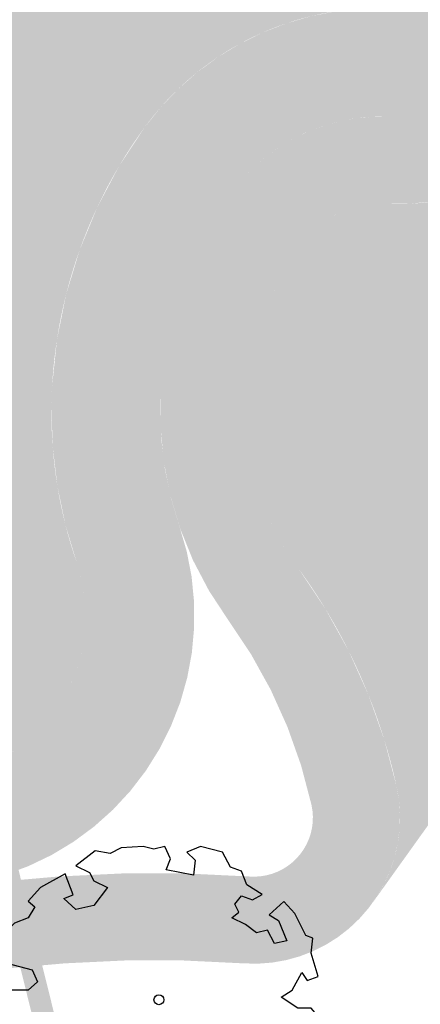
# Model space of a CAD drawing. Header units: metres. Extents: x -3 to 311477, y 0 to 754107.
# Tile 13 of 82: x 155070 to 155089, y 376194 to 376239. Entities that reach past the tile are written whole.
import ezdxf

# ---------------------------------------------------------------- set-up
doc = ezdxf.new("R2010")
doc.units = ezdxf.units.M
doc.linetypes.add('ACAD_ISO05W100', pattern=[33, 24, -3, 0, -3, 0, -3])
doc.linetypes.add('DASHED2', pattern=[0.375, 0.25, -0.125])
for name, color, linetype, lineweight, true_color in [('Meest waarschijnlijk tracé', 150, 'Continuous', 18, 0x007fff), ('V-WE-AM-AS_WATERGANG_SLOOT-G', 1, 'DASHED2', 18, 0xff0000), ('Wandelpad', 30, 'ACAD_ISO05W100', 13, 0xff7f00)]:
    doc.layers.add(name, color=color, linetype=linetype, lineweight=lineweight, true_color=true_color)
for name, color, linetype, true_color in [('N-KLEUR_talud', 7, 'Continuous', 0xa57500), ('N-KLEUR_water', 150, 'Continuous', 0x007fff), ('N-XX-GR-BEEK-BEGELEIDEND-BOS-G', 7, 'Continuous', 0x45a93d), ('N-XX-GR-KRAP-BEEK-BEGELEIDEND-BOS-G', 7, 'Continuous', 0x296524), ('Onderhoudspad hatch', 7, 'Continuous', 0x964b00)]:
    doc.layers.add(name, color=color, linetype=linetype, true_color=true_color)
doc.layers.add('N-WE-GW-TALUD-GD', color=90, linetype='Continuous', lineweight=50)

# ---------------------------------------------------------------- blocks, each defined once
blk = doc.blocks.new('SGR-BOOM_06')
at = {"linetype": 'Continuous', "flags": 128}
blk.add_lwpolyline([(2.697926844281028, 3.519936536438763), (2.530031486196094, 3.938911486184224), (2.197017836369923, 4.064448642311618), (1.94450365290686, 4.524361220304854), (1.273022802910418, 4.692183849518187), (0.8554126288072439, 4.524288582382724), (1.107912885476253, 4.273186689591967), (1.064270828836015, 3.811889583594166), (0.2276521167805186, 3.979701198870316), (0.3518243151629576, 4.315444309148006), (0.1839317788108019, 4.692111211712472), (-0.1504327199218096, 4.608837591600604), (-0.4861730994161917, 4.692066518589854), (-1.154910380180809, 4.649713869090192), (-1.490634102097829, 4.483188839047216), (-1.95193375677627, 4.56504461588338), (-2.538756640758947, 4.105076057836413), (-2.119756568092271, 3.896293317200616), (-1.994180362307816, 3.643818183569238), (-1.575180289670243, 3.435035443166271), (-1.994130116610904, 2.890461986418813), (-2.538667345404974, 2.766231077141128), (-2.915367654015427, 3.099211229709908), (-2.619546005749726, 3.216664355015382), (-2.873110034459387, 3.855299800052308), (-3.627802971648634, 3.434898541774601), (-4.004453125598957, 3.015887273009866), (-3.794266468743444, 2.84803387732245), (-4.004419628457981, 2.513649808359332), (-4.424759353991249, 2.345754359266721), (-4.716801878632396, 2.05367287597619), (-5.01017267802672, 1.214316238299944), (-3.88011881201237, 0.9209648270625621), (-3.712226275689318, 0.5442979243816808), (-4.004271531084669, 0.2931597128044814), (-4.506508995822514, 0.2931262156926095), (-4.602327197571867, 0.5555981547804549), (-5.093368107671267, 0.3763383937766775), (-4.757596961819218, -0.1681847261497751), (-4.925450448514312, -0.3770066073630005), (-4.716628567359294, -0.544860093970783), (-4.88446521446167, -1.006165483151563), (-4.532341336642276, -1.182198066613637), (-4.716561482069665, -1.550699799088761), (-4.424496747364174, -1.591623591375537), (-4.292786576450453, -1.70719043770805), (-4.61907625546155, -2.106831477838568), (-3.920821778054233, -2.682045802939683), (-3.668355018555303, -2.430910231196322), (-3.459575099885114, -1.969602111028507), (-3.627456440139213, -1.760802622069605), (-3.418684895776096, -1.173935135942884), (-3.123882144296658, -1.341782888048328), (-2.788119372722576, -1.760746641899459), (-2.496040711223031, -2.010481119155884), (-2.788049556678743, -2.807529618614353), (-3.418567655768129, -2.931766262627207), (-3.668290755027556, -3.394441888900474), (-3.332530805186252, -3.771097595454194), (-2.831649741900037, -3.896623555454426), (-2.768861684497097, -4.022178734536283), (-2.70607362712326, -4.147733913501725), (-2.328058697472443, -3.728722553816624), (-1.825821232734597, -3.728689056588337), (-1.574691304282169, -3.89653972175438), (-1.698860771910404, -4.27322610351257), (-1.6988383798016, -4.608960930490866), (-1.154284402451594, -4.735848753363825), (-0.6097418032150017, -4.692139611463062), (-0.4855303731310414, -4.944614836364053), (-0.2330665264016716, -4.64980644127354), (0.1012924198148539, -4.483281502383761), (-0.05880460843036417, -4.006538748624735), (0.2691206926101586, -3.89641674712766), (0.7727313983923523, -4.023307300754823), (0.8560217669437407, -4.608790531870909), (1.149445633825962, -4.565098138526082), (1.441519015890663, -4.735675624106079), (2.070647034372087, -4.232031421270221), (2.365446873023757, -4.356206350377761), (2.321760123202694, -4.14739857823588), (2.657483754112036, -3.979508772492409), (2.406348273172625, -3.728406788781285), (2.112915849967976, -3.643810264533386), (2.574182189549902, -3.226158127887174), (2.615108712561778, -2.975036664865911), (3.159645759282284, -2.848076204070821), (3.537702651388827, -3.058226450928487), (3.787439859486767, -2.807091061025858), (3.770391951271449, -2.632754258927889), (4.123163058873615, -2.632730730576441), (4.123146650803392, -2.386717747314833), (4.458873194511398, -2.262500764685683), (4.458859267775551, -2.05369007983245), (4.082181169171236, -2.05371520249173), (4.543444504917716, -1.591025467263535), (4.250006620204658, -1.424542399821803), (4.626693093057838, -1.550076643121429), (4.752232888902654, -1.256641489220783), (4.54339981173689, -0.9209205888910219), (4.835431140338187, -0.4609716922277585), (4.667549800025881, -0.2521722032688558), (4.249928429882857, -0.2522000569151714), (3.746303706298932, 0.08486595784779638), (4.082024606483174, 0.2936990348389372), (4.375415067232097, 0.8382641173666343), (4.543299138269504, 0.5885213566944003), (4.876296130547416, 0.7127381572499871), (4.667437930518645, 1.425137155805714), (4.711079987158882, 1.886434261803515), (4.499534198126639, 1.969671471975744), (4.163754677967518, 2.639753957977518), (3.828442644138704, 3.012677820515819), (3.373874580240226, 2.603955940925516), (3.662895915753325, 2.430909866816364), (3.914056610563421, 1.801765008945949), (3.537384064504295, 1.718488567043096), (3.327180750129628, 2.136095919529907), (2.991451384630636, 2.054186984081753), (2.657064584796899, 2.305283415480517), (2.238064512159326, 2.514066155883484), (2.446864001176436, 2.681947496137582), (2.321287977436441, 2.931693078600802), (2.530081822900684, 3.184190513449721), (2.865825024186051, 3.05865353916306), (3.159240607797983, 3.226540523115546)], close=True, dxfattribs=at)
blk.add_circle((0, 0), 0.15)

msp = doc.modelspace()

# ---------------------------------------------------------------- hatches: boundary and pattern name
at = {"layer": 'N-KLEUR_talud'}
h = msp.add_hatch(color=256, dxfattribs=at)
h.dxf.hatch_style = 1
edge = h.paths.add_edge_path()
edge.add_line((155678.8771100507, 377006.8022137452), (155680.0307593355, 377006.9643198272))
edge.add_arc((155680.1699082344, 377005.9740483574), 0.9999999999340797, 14.194605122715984, 97.99859969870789, ccw=False)
edge.add_line((155681.1393766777, 377006.2192644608), (155690.554282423, 376956.8090728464))
edge.add_line((155690.554282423, 376956.8090728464), (155696.311350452, 376886.1581083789))
edge.add_arc((155742.159387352, 376889.89408381), 46.00000000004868, 184.6585141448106, 256.605943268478)
edge.add_line((155731.5036255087, 376845.1452878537), (155739.7710216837, 376843.1766224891))
edge.add_arc((155738.1494927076, 376836.3670231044), 6.999999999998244, -19.176685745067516, 76.60594326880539, ccw=False)
edge.add_line((155744.761063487, 376834.0676467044), (155696.642994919, 376695.7101267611))
edge.add_arc((155692.65442192, 376696.7931907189), 4.133006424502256, 313.34904811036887, 344.80812501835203, ccw=False)
edge.add_line((155695.4914874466, 376693.7877288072), (155661.9274777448, 376660.807904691))
edge.add_arc((155451.1918649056, 376878.1575387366), 302.738107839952, 302.42176025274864, 314.1148366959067, ccw=False)
edge.add_arc((155623.3907087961, 376606.4980496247), 18.90251191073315, 121.53574325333, 135.922123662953)
edge.add_line((155609.8112395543, 376619.6473070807), (155601.3636035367, 376611.6669546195))
edge.add_arc((155618.3262962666, 376596.7791274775), 22.5694559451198, 138.7272013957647, 161.9893209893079)
edge.add_arc((155413.485087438, 376661.9305525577), 192.383681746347, 312.7432122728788, 342.39936066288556, ccw=False)
edge.add_line((155544.0585369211, 376520.643414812), (155492.3294542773, 376467.9552593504))
edge.add_arc((155096.6999878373, 376880.1992206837), 571.3735716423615, 308.5135574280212, 313.8218373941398, ccw=False)
edge.add_arc((155373.5493513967, 376530.5538468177), 125.4005444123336, 273.6379186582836, 309.0163028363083, ccw=False)
edge.add_arc((155370.2357413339, 376605.9787292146), 200.8891375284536, 242.1821668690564, 273.21613018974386, ccw=False)
edge.add_arc((155268.2279784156, 376414.7349594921), 15.88666606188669, 58.67035883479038, 129.0237074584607)
edge.add_line((155258.2250678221, 376427.0770799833), (155199.0966051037, 376387.1480177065))
edge.add_arc((155242.6912690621, 376334.3626160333), 68.4601588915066, 129.5527846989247, 162.229872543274)
edge.add_line((155177.4974371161, 376355.2565776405), (155153.4365502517, 376273.8441122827))
edge.add_arc((154965.6864591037, 376329.997300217), 195.967541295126, 301.7526252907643, 343.34887825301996, ccw=False)
edge.add_line((155068.8149433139, 376163.3605906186), (155066.5597224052, 376159.446050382))
edge.add_line((155066.5597224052, 376159.446050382), (155069.2360377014, 376155.2214618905))
edge.add_line((155069.2360377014, 376155.2214618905), (155074.1061068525, 376155.0084399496))
edge.add_arc((154959.0471248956, 376336.6301090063), 214.9999999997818, 302.3546309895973, 342.2544231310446)
edge.add_line((155163.8172812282, 376271.1000924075), (155184.8118277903, 376336.7044795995))
edge.add_arc((155327.6747275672, 376290.9858633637), 150.0000000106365, 150.3212814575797, 162.2544231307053, ccw=False)
edge.add_arc((155219.0727921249, 376352.8778630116), 25.00000000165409, 123.6672926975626, 150.3212814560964, ccw=False)
edge.add_line((155205.2135567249, 376373.6846310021), (155267.6507643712, 376415.2735966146))
edge.add_arc((155268.4823184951, 376414.0251905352), 1.49999999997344, 64.08793020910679, 123.66729269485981, ccw=False)
edge.add_arc((155369.6457991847, 376622.2515101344), 229.9999999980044, 244.0879302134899, 270.6835686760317)
edge.add_arc((155370.6002184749, 376542.2572030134), 149.9999994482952, 270.6835686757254, 308.9849282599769)
edge.add_arc((155213.3212327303, 376736.5850726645), 400.0000000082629, 308.9849283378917, 314.1073559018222)
edge.add_line((155491.7232276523, 376449.3702937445), (155552.1620250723, 376507.9546111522))
edge.add_arc((155360.7606535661, 376705.4147716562), 275.0000000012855, 314.107355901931, 337.0479878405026)
edge.add_arc((155615.3706423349, 376597.5908243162), 1.500000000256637, 134.8590385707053, 157.0479878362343, ccw=False)
edge.add_line((155614.31259485, 376598.6540907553), (155623.1547284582, 376607.4528234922))
edge.add_arc((155624.2127759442, 376606.3895570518), 1.50000000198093, 123.5967084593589, 134.859038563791, ccw=False)
edge.add_arc((155429.7124659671, 376899.1725473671), 349.9999999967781, 303.596708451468, 314.2512896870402)
edge.add_line((155673.9447700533, 376648.4723646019), (155707.6496021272, 376681.3076370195))
edge.add_arc((155691.948954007, 376697.4240773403), 22.50000000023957, 314.2512896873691, 339.9411792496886)
edge.add_line((155713.084126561, 376689.7069223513), (155765.2685410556, 376832.6257320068))
edge.add_arc((155776.3527648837, 376828.5785129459), 11.80000000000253, 85.23463052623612, 159.9411792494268, ccw=False)
edge.add_line((155777.3330561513, 376840.3377233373), (155814.3700082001, 376837.2501860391))
edge.add_line((155814.3700082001, 376837.2501860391), (155815.1336763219, 376842.1915230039))
edge.add_line((155815.1336763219, 376842.1915230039), (155775.4716642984, 376857.3909752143))
edge.add_line((155775.4716642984, 376857.3909752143), (155737.0020738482, 376866.3478288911))
edge.add_arc((155742.1724118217, 376888.7591564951), 22.99999999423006, 181.3286841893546, 257.0090408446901, ccw=False)
edge.add_arc((154973.3791759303, 376870.927710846), 746.0000000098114, 1.328684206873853, 6.728910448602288)
edge.add_line((155714.2404691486, 376958.3379174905), (155707.0028552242, 377019.6816462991))
edge.add_arc((155682.1750638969, 377016.7523498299), 25.0000000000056, 6.728910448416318, 97.96179206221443)
edge.add_line((155678.7122462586, 377041.5113662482), (155674.0907466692, 377040.8649992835))
edge.add_line((155674.0907466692, 377040.8649992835), (155678.8771100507, 377006.8022137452))
at = {"layer": 'N-KLEUR_water'}
h = msp.add_hatch(color=256, dxfattribs=at)
h.dxf.hatch_style = 1
edge = h.paths.add_edge_path()
edge.add_line((155781.6973241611, 376833.8815364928), (155781.8500577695, 376834.8698038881))
edge.add_arc((155780.8617903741, 376835.0225374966), 1.000000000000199, 351.2146234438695, 441.2146234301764)
edge.add_line((155781.0145239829, 376836.0108048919), (155776.8460068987, 376836.6550360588))
edge.add_arc((155775.0437503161, 376824.9934807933), 11.7999999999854, 81.21462343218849, 159.9411792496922)
edge.add_line((155763.9595264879, 376829.0406998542), (155713.084126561, 376689.7069223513))
edge.add_arc((155691.948954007, 376697.4240773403), 22.50000000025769, 314.2512896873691, 339.94117924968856, ccw=False)
edge.add_line((155707.6496021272, 376681.3076370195), (155673.9447700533, 376648.4723646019))
edge.add_arc((155429.7124659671, 376899.1725473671), 349.9999999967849, 303.59670845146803, 314.2512896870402, ccw=False)
edge.add_arc((155624.2127759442, 376606.3895570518), 1.500000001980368, 123.5967084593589, 134.8590385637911)
edge.add_line((155623.1547284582, 376607.4528234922), (155614.31259485, 376598.6540907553))
edge.add_arc((155615.3706423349, 376597.5908243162), 1.500000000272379, 134.8590385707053, 157.0479878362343)
edge.add_arc((155360.7606535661, 376705.4147716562), 275.0000000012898, 314.10735590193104, 337.0479878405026, ccw=False)
edge.add_line((155552.1620250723, 376507.9546111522), (155491.7232276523, 376449.3702937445))
edge.add_arc((155213.3212327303, 376736.5850726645), 400.0000000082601, 308.9849283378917, 314.10735590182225, ccw=False)
edge.add_arc((155370.6002184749, 376542.2572030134), 149.999999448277, 270.6835686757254, 308.98492825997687, ccw=False)
edge.add_arc((155369.6457991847, 376622.2515101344), 229.9999999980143, 244.0879302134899, 270.6835686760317, ccw=False)
edge.add_arc((155268.4823184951, 376414.0251905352), 1.499999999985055, 64.0879302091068, 123.6672926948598)
edge.add_line((155267.6507643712, 376415.2735966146), (155205.2135567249, 376373.6846310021))
edge.add_arc((155219.0727921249, 376352.8778630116), 25.00000000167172, 123.6672926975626, 150.3212814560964)
edge.add_arc((155327.6747275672, 376290.9858633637), 150.0000000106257, 150.3212814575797, 162.2544231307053)
edge.add_line((155184.8118277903, 376336.7044795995), (155163.8172812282, 376271.1000924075))
edge.add_arc((154959.0471248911, 376336.6301090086), 215.0000000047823, 305.47802487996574, 342.2544231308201, ccw=False)
edge.add_arc((155089.054634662, 376154.2183566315), 8.99999999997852, 125.4780248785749, 194.1227999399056)
edge.add_line((155080.3266596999, 376152.0223481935), (155081.6070552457, 376146.9621559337))
edge.add_line((155081.6070552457, 376146.9621559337), (155083.8263110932, 376147.5241691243))
edge.add_line((155083.8263110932, 376147.5241691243), (155082.7098935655, 376151.9326352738))
edge.add_arc((155087.5568838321, 376153.1601063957), 4.999999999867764, 125.008942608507, 194.2110427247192, ccw=False)
edge.add_arc((154959.7734791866, 376336.0952141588), 218.1453653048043, 304.9332842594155, 342.3300814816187)
edge.add_line((155167.6269585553, 376269.880929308), (155188.6215051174, 376335.4853165))
edge.add_arc((155327.6747275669, 376290.9858633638), 146.0000000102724, 150.3212814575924, 162.254423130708, ccw=False)
edge.add_arc((155219.0727921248, 376352.8778630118), 21.00000000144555, 123.6672926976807, 150.3212814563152, ccw=False)
edge.add_line((155207.4310343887, 376370.3555481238), (155268.6813640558, 376411.1539430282))
edge.add_arc((155369.6457991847, 376622.2515101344), 233.9999999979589, 244.4389902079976, 270.6835686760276)
edge.add_arc((155370.6002184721, 376542.2572030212), 153.9999994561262, 270.6835686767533, 308.9849282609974)
edge.add_arc((155213.3212327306, 376736.5850726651), 404.0000000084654, 308.984928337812, 314.1073559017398)
edge.add_line((155494.5072476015, 376446.4981459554), (155554.9460450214, 376505.0824633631))
edge.add_arc((155360.7606535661, 376705.4147716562), 279.0000000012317, 314.1073559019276, 336.9470957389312)
edge.add_line((155617.4807397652, 376596.1636968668), (155625.8017707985, 376604.4438848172))
edge.add_arc((155429.7124659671, 376899.1725473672), 353.9999999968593, 303.6366751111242, 314.2512896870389)
edge.add_line((155676.7359963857, 376645.6072196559), (155710.4408284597, 376678.4424920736))
edge.add_arc((155691.948954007, 376697.4240773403), 26.50000000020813, 314.2512896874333, 339.9411792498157)
edge.add_line((155716.8414905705, 376688.3349836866), (155767.7852602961, 376827.8560073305))
edge.add_arc((155776.0514611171, 376824.8377422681), 8.799999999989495, 81.21462343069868, 159.9411792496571, ccw=False)
edge.add_line((155777.3955168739, 376833.5344953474), (155780.5563231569, 376833.046002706))
edge.add_arc((155780.7090567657, 376834.0342701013), 0.9999999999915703, 261.2146234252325, 351.2146234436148)
at = {"layer": 'N-XX-GR-BEEK-BEGELEIDEND-BOS-G'}
h = msp.add_hatch(color=256, dxfattribs=at)
h.dxf.hatch_style = 1
edge = h.paths.add_edge_path(flags=17)
edge.add_arc((154904.1109228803, 376102.1879825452), 9.597595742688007, 237.1099295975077, 297.3173460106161, ccw=False)
edge.add_arc((154908.3638393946, 376108.7644893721), 17.42943721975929, 215.6781270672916, 237.1099295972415, ccw=False)
edge.add_arc((154890.6254118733, 376096.0284016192), 4.407681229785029, 35.67812706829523, 88.3553815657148)
edge.add_arc((154890.2660216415, 376141.8758540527), 41.44443523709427, 258.3437979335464, 270.671746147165, ccw=False)
edge.add_arc((154880.1088322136, 376090.9112385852), 10.5270998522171, 80.2441988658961, 155.9837095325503)
edge.add_arc((154839.7063328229, 376110.1062751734), 34.20741559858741, 316.9733342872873, 334.158293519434, ccw=False)
edge.add_arc((154854.9109099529, 376095.9145421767), 13.40875095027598, 272.1255065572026, 316.9733342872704, ccw=False)
edge.add_arc((154855.5882867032, 376077.6633523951), 4.855004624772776, 92.12550655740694, 173.7369162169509)
edge.add_arc((154811.6053448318, 376082.4904323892), 39.39202778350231, 333.7976589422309, 353.7369162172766, ccw=False)
edge.add_arc((154819.0032733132, 376078.8498248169), 31.14682497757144, 323.22154768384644, 333.79765894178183, ccw=False)
edge.add_line((154843.950528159, 376060.201522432), (154908.5154376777, 376093.6607266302))
edge = h.paths.add_edge_path()
edge.add_arc((155051.3823263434, 376202.2835270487), 10.01038861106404, 230.0437084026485, 286.4384716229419, ccw=False)
edge.add_arc((155463.0389313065, 376693.6375070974), 651.0173262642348, 229.2027619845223, 230.043708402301, ccw=False)
edge.add_arc((154952.656633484, 376102.2962961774), 130.119356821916, 49.20276198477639, 54.97613268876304)
edge.add_arc((155018.9434774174, 376196.8798384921), 14.62047303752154, 54.97613268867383, 114.2540012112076)
edge.add_arc((155020.0857612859, 376194.3445351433), 17.40122392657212, 114.2540012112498, 151.6801925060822)
edge.add_arc((155009.907086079, 376199.8297269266), 5.838665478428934, 151.6801925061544, 220.3471388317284)
edge.add_arc((154999.3720344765, 376190.8804418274), 7.984395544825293, -38.00674009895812, 40.34713883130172, ccw=False)
edge.add_arc((154962.0932182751, 376220.0129079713), 55.29624100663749, 312.00238699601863, 321.9932599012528, ccw=False)
edge.add_arc((155037.6216808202, 376136.1370796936), 57.5740527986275, 132.0023869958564, 142.80662583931)
edge.add_arc((155022.8625683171, 376147.3371659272), 39.04641577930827, 142.8066258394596, 158.2889268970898)
edge.add_arc((155028.4183682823, 376145.1250007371), 45.02643150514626, 158.2889268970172, 167.9820113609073)
edge.add_arc((154964.8940323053, 376158.6483618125), 19.92141338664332, 324.60384196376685, 347.9820113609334, ccw=False)
edge.add_arc((154989.5148522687, 376141.15374043), 10.28200617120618, 144.603841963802, 193.5135074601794)
edge.add_line((154979.5175048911, 376138.7510968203), (155027.1040376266, 376157.3691786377))
edge.add_line((155027.1040376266, 376157.3691786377), (155054.2151214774, 376192.6823212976))
edge = h.paths.add_edge_path()
edge.add_line((155111.4569899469, 376234.6687796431), (155123.1372748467, 376253.2314753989))
edge.add_arc((155111.7257020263, 376262.246170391), 14.54265175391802, 314.91492457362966, 321.69264800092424, ccw=False)
edge.add_arc((155104.6311003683, 376269.3618721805), 24.59086476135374, 299.472293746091, 314.9149245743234, ccw=False)
edge.add_arc((155112.1908862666, 376255.9849069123), 9.225528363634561, 252.7926465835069, 299.47229374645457, ccw=False)
edge.add_arc((155107.87107713, 376242.0361959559), 5.376775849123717, 72.79264658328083, 150.9010366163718)
edge.add_arc((155031.5756144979, 376284.4998977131), 81.93968070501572, 323.4572282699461, 330.9010366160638, ccw=False)
edge.add_arc((155087.5070262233, 376243.0481795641), 12.32238576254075, 267.5812292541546, 323.4572282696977, ccw=False)
edge.add_arc((155086.8016648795, 376226.3495250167), 4.391159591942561, 87.58122925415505, 143.8631932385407)
edge.add_arc((155093.9539161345, 376221.1269726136), 13.24721693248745, 143.8631932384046, 176.7993242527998)
edge.add_arc((155092.9241623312, 376221.1845569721), 12.21585431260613, 176.7993242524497, 216.1199074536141)
edge.add_arc((155061.5145169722, 376198.2635289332), 26.66780996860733, 12.370874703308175, 36.11990745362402, ccw=False)
edge.add_arc((155081.0079562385, 376202.5390525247), 6.710999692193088, -35.563268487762, 12.370874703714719, ccw=False)
edge.add_line((155086.4671785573, 376198.6359244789), (155099.2283936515, 376216.4626223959))
edge.add_line((155099.2283936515, 376216.4626223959), (155111.4569899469, 376234.6687796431))
edge = h.paths.add_edge_path()
edge.add_arc((155293.5941444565, 376492.4331864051), 4.861909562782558, 341.6479676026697, 404.5563958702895)
edge.add_arc((155287.0783221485, 376486.0174865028), 14.00615067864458, 44.55639587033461, 72.73906829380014)
edge.add_arc((155302.5070353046, 376535.6726084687), 37.99073698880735, 234.1685740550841, 252.7390682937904, ccw=False)
edge.add_arc((155279.2186539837, 376503.4197728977), 1.791094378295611, 54.16857405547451, 182.5780344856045)
edge.add_arc((155271.0221197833, 376503.0507191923), 6.413744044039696, -100.25193394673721, 2.5780344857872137, ccw=False)
edge.add_arc((155268.7430830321, 376490.4499098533), 6.391505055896, 79.74806605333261, 114.9446813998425)
edge.add_arc((155229.1828549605, 376575.5013872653), 87.41022976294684, 286.6660592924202, 294.944681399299, ccw=False)
edge.add_arc((155261.6137587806, 376467.1704449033), 25.67096494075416, 106.6660592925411, 153.0082858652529)
edge.add_arc((156213.5553467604, 375982.3053724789), 1093.981278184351, 153.0082858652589, 153.823773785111)
edge.add_arc((156045.4547934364, 376064.9344786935), 906.6703996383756, 153.8237737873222, 153.8630829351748)
edge.add_line((155231.4969494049, 376464.3388373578), (155236.0809737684, 376464.6841029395))
edge.add_line((155236.0809737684, 376464.6841029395), (155240.6737978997, 376464.8802003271))
edge.add_line((155240.6737978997, 376464.8802003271), (155245.270569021, 376464.9269223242))
edge.add_line((155245.270569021, 376464.9269223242), (155249.8664301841, 376464.8242195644))
edge.add_line((155249.8664301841, 376464.8242195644), (155254.4565254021, 376464.5722005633))
edge.add_line((155254.4565254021, 376464.5722005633), (155259.0360047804, 376464.1711316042))
edge.add_line((155259.0360047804, 376464.1711316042), (155263.6000296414, 376463.6214364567))
edge.add_line((155263.6000296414, 376463.6214364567), (155268.1437776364, 376462.9236959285))
edge.add_line((155268.1437776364, 376462.9236959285), (155272.6624478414, 376462.0786472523))
edge.add_line((155272.6624478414, 376462.0786472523), (155277.1512658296, 376461.0871833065))
edge.add_line((155277.1512658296, 376461.0871833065), (155281.605488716, 376459.9503516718))
edge.add_line((155281.605488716, 376459.9503516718), (155286.0204101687, 376458.6693535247))
edge.add_arc((155294.5421812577, 376459.9125171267), 8.611970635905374, 181.1674268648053, 188.2998133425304, ccw=False)
edge.add_arc((155303.2339477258, 376460.0896402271), 17.30554164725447, 145.0326663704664, 181.1674268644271, ccw=False)
edge.add_arc((155250.4987966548, 376496.9704010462), 47.04651097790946, 325.0326663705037, 339.823565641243)
edge.add_arc((154977.4176470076, 376597.3171976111), 337.9808573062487, 339.8235656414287, 341.6479676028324)
edge = h.paths.add_edge_path(flags=17)
edge.add_line((155568.0746086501, 376575.2736937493), (155554.3290078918, 376584.2874904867))
edge.add_arc((155558.4985977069, 376595.0829531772), 11.57270469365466, 228.1301586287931, 248.881674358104, ccw=False)
edge.add_arc((155542.8040513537, 376576.7659020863), 12.55405392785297, 50.58811952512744, 209.5996564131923)
edge.add_arc((155516.7828623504, 376561.6086890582), 17.5610506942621, 1.6241998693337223, 30.66447380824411, ccw=False)
edge.add_line((155534.3368575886, 376562.1064366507), (155550.9186548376, 376551.2125865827))
edge.add_line((155550.9186548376, 376551.2125865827), (155568.0746086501, 376575.2736937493))
edge = h.paths.add_edge_path()
edge.add_line((155747.7007093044, 377246.6623197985), (155745.9878774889, 377239.4292432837))
edge.add_arc((155716.814357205, 377248.5053262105), 30.55273419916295, 305.9069966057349, 342.71872256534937, ccw=False)
edge.add_arc((155681.8039779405, 377304.5655077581), 96.59820540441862, 295.87758835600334, 303.2248522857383, ccw=False)
edge.add_arc((155728.0785954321, 377207.763361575), 10.71165414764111, 112.587851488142, 139.8735109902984)
edge.add_arc((155727.0662832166, 377208.6166078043), 9.387718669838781, 139.8735109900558, 203.1734579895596)
edge.add_arc((155713.6207024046, 377202.8611958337), 5.237889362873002, -67.39223356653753, 23.173457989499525, ccw=False)
edge.add_arc((155706.2837996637, 377218.40570792), 22.42257391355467, 272.3254749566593, 294.646007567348, ccw=False)
edge.add_arc((155706.9048528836, 377189.4167188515), 6.591209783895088, 87.48902117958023, 238.8635105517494)
edge.add_arc((155699.3656736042, 377177.54067955), 7.478811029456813, -118.37699607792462, 56.47083777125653, ccw=False)
edge.add_line((155695.8112116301, 377170.960526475), (155712.1692229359, 377160.6611481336))
edge.add_line((155712.1692229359, 377160.6611481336), (155734.398, 377191.887))
edge.add_arc((155602.3882165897, 377261.3662368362), 149.1775695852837, 332.2413222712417, 353.6750322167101)
edge.add_line((155750.6577485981, 377244.9317260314), (155747.7007093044, 377246.6623197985))
edge = h.paths.add_edge_path()
edge.add_arc((155009.9070860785, 376199.8297269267), 14.83866547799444, 166.583706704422, 193.1943192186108)
edge.add_arc((154983.2901195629, 376193.5895567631), 12.50000000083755, -46.62012388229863, 13.194324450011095, ccw=False)
edge.add_arc((155037.6216816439, 376136.1370804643), 66.57405280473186, 133.4046889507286, 142.8134930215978)
edge.add_arc((155022.8625683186, 376147.3371659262), 48.04641578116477, 142.8161398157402, 158.2889268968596)
edge.add_arc((155028.4183682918, 376145.1250007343), 54.02643151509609, 158.2889268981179, 167.9820113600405)
edge.add_arc((154964.894032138, 376158.6483610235), 10.92141338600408, 324.59370063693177, 347.98201559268, ccw=False)
edge.add_arc((154989.5202787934, 376141.1505204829), 19.28829477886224, 144.6111262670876, 154.0026220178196)
edge.add_arc((154989.5148481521, 376141.1537408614), 19.28200206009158, 154.0041496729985, 180.6887084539)
edge.add_arc((154962.7347808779, 376140.8318229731), 7.499999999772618, -60.09601325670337, 0.688707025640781, ccw=False)
edge.add_arc((154962.162003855, 376140.5309387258), 7.55245528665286, 221.6828016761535, 304.8147718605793, ccw=False)
edge.add_arc((154973.1415763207, 376152.8916996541), 24.04996405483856, 219.3959877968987, 226.2857145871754, ccw=False)
edge.add_arc((154941.4215169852, 376126.8402688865), 16.99682886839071, 39.39598779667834, 61.614904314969)
edge.add_arc((154941.421516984, 376126.8402688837), 16.9968288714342, 61.61490431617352, 84.84837112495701)
edge.add_arc((154935.248805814, 376058.373188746), 85.74159904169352, 84.84837421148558, 88.52364324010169)
edge.add_arc((154937.0750176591, 376129.1259091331), 14.96531452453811, 88.53398706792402, 134.8381097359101)
edge.add_arc((154914.6326824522, 376151.6839702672), 16.85487701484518, 293.13421389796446, 314.86556924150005, ccw=False)
edge.add_arc((154926.1382990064, 376124.7646351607), 12.42019495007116, 113.1534859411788, 176.8240908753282)
edge.add_arc((154926.1383062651, 376124.764636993), 12.42020209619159, 176.8241011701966, 199.4289745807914)
edge.add_arc((154896.3332656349, 376114.4157729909), 19.13062959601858, -14.007493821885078, 18.965502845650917, ccw=False)
edge.add_arc((154907.6180477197, 376111.6005930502), 7.499999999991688, 296.0576997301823, 345.9925061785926, ccw=False)
edge.add_arc((155818.6769811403, 374248.4174695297), 2066.500899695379, 116.0576997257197, 116.1196364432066)
edge.add_arc((154905.6044801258, 376110.6146502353), 7.499999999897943, 224.2387843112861, 296.11963643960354, ccw=False)
edge.add_arc((154890.625411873, 376096.0284016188), 13.40768123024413, 44.23878431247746, 79.4947672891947)
edge.add_arc((154890.6254127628, 376096.0284014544), 13.40768122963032, 79.49477115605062, 91.5112015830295)
edge.add_arc((154890.2660198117, 376141.8758540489), 32.44443523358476, 258.1361618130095, 270.0102433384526, ccw=False)
edge.add_arc((154880.108831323, 376090.9112387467), 19.52709985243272, 79.71324149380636, 155.4677077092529)
edge.add_arc((154839.7063361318, 376110.1062819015), 25.20741558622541, 328.89535224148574, 333.9062163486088, ccw=False)
edge.add_arc((154850.5852595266, 376103.5391323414), 12.49999999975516, 280.9429887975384, 328.9085379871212, ccw=False)
edge.add_arc((154855.5882867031, 376077.6633523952), 13.85500462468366, 100.9429887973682, 173.7369162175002)
edge.add_arc((154811.6053448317, 376082.4904323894), 30.39202778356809, 333.79765894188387, 353.73691621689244, ccw=False)
edge.add_arc((154819.0032730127, 376078.84982421), 22.14682497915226, 307.02976146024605, 333.7976606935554, ccw=False)
edge.add_arc((154851.3603678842, 376035.968232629), 31.57293412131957, 127.0421649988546, 156.2503468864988)
edge.add_arc((154835.7874851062, 376042.8203525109), 14.55922715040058, 156.2503468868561, 188.4378475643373)
edge.add_arc((154835.7874850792, 376042.8203525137), 14.55922712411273, 188.437847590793, 193.6553873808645)
edge.add_arc((154812.4083344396, 376037.1404119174), 9.499999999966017, -50.12871973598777, 13.65538737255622, ccw=False)
edge.add_line((154818.4984520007, 376029.8492893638), (154786.421, 376062.803))
edge.add_line((154786.421, 376062.803), (154794.895, 376066.295))
edge.add_line((154794.895, 376066.295), (154873.073, 376132.217))
edge.add_line((154873.073, 376132.217), (154887.98, 376142.155))
edge.add_line((154887.98, 376142.155), (154912.162, 376155.074))
edge.add_line((154912.162, 376155.074), (154938.994, 376171.968))
edge.add_line((154938.994, 376171.968), (154995.473368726, 376203.2726612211))
edge = h.paths.add_edge_path()
edge.add_arc((155121.8674524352, 376352.4317962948), 21.73201315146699, 195.6669953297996, 210.3761613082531)
edge.add_arc((155243.8356767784, 376423.9219287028), 163.1077068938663, 210.3761606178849, 213.8776521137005)
edge.add_arc((155071.4484493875, 376308.1756554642), 44.53274192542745, 18.71543681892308, 33.88239292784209, ccw=False)
edge.add_arc((155132.0075295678, 376328.6919602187), 19.40723737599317, 198.7154368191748, 221.722444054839)
edge.add_arc((155108.1926844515, 376307.4569667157), 12.50000000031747, -16.332214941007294, 41.72244542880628, ccw=False)
edge.add_arc((154262.3872962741, 376647.1673185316), 923.9189452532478, 337.94326609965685, 338.19254253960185, ccw=False)
edge.add_arc((155173.6088960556, 376277.9599023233), 59.25902444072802, 157.9432662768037, 170.1815617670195)
edge.add_arc((155152.8031853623, 376281.5616111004), 38.14386633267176, 170.1831054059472, 194.163429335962)
edge.add_arc((155067.9975743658, 376260.1600922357), 49.3205073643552, 13.26736125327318, 14.163414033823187, ccw=False)
edge.add_arc((155067.9976018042, 376260.1600817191), 49.32048307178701, 2.773318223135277, 13.267380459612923, ccw=False)
edge.add_arc((155111.7251508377, 376262.2465145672), 5.543288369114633, -43.551377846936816, 3.1015143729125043, ccw=False)
edge.add_arc((155110.4674272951, 376263.7583571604), 7.500000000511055, 263.18403424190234, 314.69784341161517, ccw=False)
edge.add_arc((155107.8707905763, 376242.0307083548), 14.38225867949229, 83.18549526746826, 98.48663353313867)
edge.add_arc((155107.8506922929, 376242.0658305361), 14.34456252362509, 98.4279382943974, 150.972559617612)
edge.add_arc((155032.3068436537, 376284.0282689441), 72.07140564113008, 323.4123290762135, 330.94441371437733, ccw=False)
edge.add_arc((155087.5070262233, 376243.0481795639), 3.322385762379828, 267.58122925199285, 323.4572283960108, ccw=False)
edge.add_arc((155086.8016648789, 376226.3495250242), 13.3911595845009, 87.58122925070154, 98.83828671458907)
edge.add_arc((155086.8016645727, 376226.3495249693), 13.39115959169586, 98.83828538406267, 143.8467528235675)
edge.add_arc((155093.9539162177, 376221.1269727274), 22.24721693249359, 143.8532982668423, 176.8209180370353)
edge.add_arc((155092.9241622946, 376221.1845569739), 21.21585427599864, 176.8219674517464, 179.4894406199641)
edge.add_arc((155092.924162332, 376221.1845569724), 21.21585431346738, 179.4894406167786, 199.0289068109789)
edge.add_arc((155065.7775088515, 376211.8218920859), 7.500000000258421, -83.1771017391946, 19.028906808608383, ccw=False)
edge.add_arc((155076.448893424, 376122.6321626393), 82.32586647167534, 96.82289825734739, 100.1733303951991)
edge.add_arc((155075.9004247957, 376119.1842216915), 85.63043145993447, 99.40460989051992, 104.2629664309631)
edge.add_arc((155052.9556354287, 376209.4439242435), 7.499999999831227, 229.7439891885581, 284.26296643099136, ccw=False)
edge.add_arc((155504.3593100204, 376742.5357959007), 706.0357693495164, 229.1826711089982, 229.7432411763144, ccw=False)
edge.add_arc((154952.6566340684, 376102.2962957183), 139.1193567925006, 49.58014542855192, 54.97695449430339)
edge.add_arc((155018.943477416, 376196.8798384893), 23.62047304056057, 54.98097114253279, 75.11153259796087)
edge.add_line((155025.0124809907, 376219.7073206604), (155035.392, 376226.627))
edge.add_line((155035.392, 376226.627), (155045.33, 376234.577))
edge.add_line((155045.33, 376234.577), (155056.924, 376245.177))
edge.add_line((155056.924, 376245.177), (155063.88, 376256.772))
edge.add_line((155063.88, 376256.772), (155070.837, 376267.703))
edge.add_line((155070.837, 376267.703), (155077.793, 376278.966))
edge.add_line((155077.793, 376278.966), (155100.9428386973, 376346.5631562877))
edge = h.paths.add_edge_path()
edge.add_arc((155133.2909895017, 376402.0375514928), 14.97447687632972, 135.2879483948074, 143.2732387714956)
edge.add_arc((155205.5032002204, 376348.1597429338), 105.071211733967, 143.273238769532, 148.1608218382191)
edge.add_arc((155159.7039768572, 376376.5998389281), 51.16010044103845, 148.1608216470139, 170.6149658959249)
edge.add_arc((155062.9631333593, 376392.5857496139), 46.89264125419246, 349.46593814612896, 350.61915086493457, ccw=False)
edge.add_line((155109.0654646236, 376384.0128355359), (155107.754, 376386.098))
edge.add_line((155107.754, 376386.098), (155099.499, 376400.988))
edge.add_line((155099.499, 376400.988), (155099.106, 376402.526))
edge.add_line((155099.106, 376402.526), (155099.332, 376403.808))
edge.add_line((155099.332, 376403.808), (155112.844, 376412.542))
edge.add_line((155112.844, 376412.542), (155122.6493549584, 376412.5727578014))
edge = h.paths.add_edge_path()
edge.add_arc((155258.4154583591, 376471.1405226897), 30.09813336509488, 140.7254622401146, 157.1592805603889)
edge.add_arc((156213.5553469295, 375982.3053723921), 1102.981278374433, 153.0130970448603, 153.8237737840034)
edge.add_arc((156045.4547935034, 376064.9344786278), 915.67039972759, 153.8237737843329, 155.0250014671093)
edge.add_arc((155233.6023177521, 376443.0763028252), 20.072453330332, 155.0249986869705, 190.1050608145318)
edge.add_arc((155233.6023890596, 376443.0763261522), 20.07252762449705, 190.1050906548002, 200.0539682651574)
edge.add_arc((155207.7015829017, 376433.6215643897), 7.500000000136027, -71.69078008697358, 20.053977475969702, ccw=False)
edge.add_arc((155200.3276157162, 376453.7836598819), 28.96556159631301, 273.2060033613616, 289.6283768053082, ccw=False)
edge.add_arc((155201.2253218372, 376446.7864976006), 21.934958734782, 263.0974405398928, 271.8868485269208, ccw=False)
edge.add_arc((155195.0839892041, 376396.0225340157), 29.19913925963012, 83.10539402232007, 111.6579829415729)
edge.add_arc((154632.3037629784, 377813.2511579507), 1495.680710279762, 290.95026219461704, 291.6579829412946, ccw=False)
edge.add_arc((155147.6878811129, 376467.1380655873), 54.27818264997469, 276.91766876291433, 290.950261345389, ccw=False)
edge.add_arc((155151.9758809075, 376431.7771816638), 18.65825788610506, 246.7114276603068, 276.92438134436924, ccw=False)
edge.add_arc((155133.071011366, 376387.8437605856), 29.16997223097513, 66.72128549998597, 89.1165456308)
edge.add_arc((155133.2909895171, 376402.0375527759), 14.97447559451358, 89.12076952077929, 89.80739125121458)
edge.add_line((155133.3413284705, 376417.0119437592), (155144.863, 376431.143))
edge.add_line((155144.863, 376431.143), (155221.403, 376483.867))
edge.add_line((155221.403, 376483.867), (155235.1158429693, 376490.1937521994))
edge = h.paths.add_edge_path()
edge.add_arc((155577.2971492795, 376627.4605945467), 29.56339117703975, 150.5663207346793, 201.4415971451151, ccw=False)
edge.add_arc((155567.0446639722, 376633.3157578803), 17.75703010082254, 93.85637633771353, 150.7637137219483, ccw=False)
edge.add_arc((155565.5669097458, 376663.2140897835), 12.18480606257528, 271.3331723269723, 356.7449891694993)
edge.add_arc((155599.769169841, 376661.4861404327), 22.06145469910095, 131.4073873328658, 177.3081691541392, ccw=False)
edge.add_line((155585.1775345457, 376678.0328006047), (155601.71285844, 376692.0263601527))
edge.add_arc((155579.8565916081, 376725.0447658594), 39.59686244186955, 303.5022453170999, 357.7135944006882)
edge.add_line((155619.42193055, 376723.4650602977), (155619.668277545, 376794.947686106))
edge.add_arc((155691.4904170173, 376800.3411486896), 72.0243650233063, 162.0291739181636, 184.2945493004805, ccw=False)
edge.add_line((155622.979851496, 376822.5630200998), (155619.424, 376811.97))
edge.add_line((155619.424, 376811.97), (155615.284, 376795.317))
edge.add_line((155615.284, 376795.317), (155617.158, 376784.962))
edge.add_line((155617.158, 376784.962), (155615.332, 376714.971))
edge.add_line((155615.332, 376714.971), (155610.699, 376702.131))
edge.add_line((155610.699, 376702.131), (155600.117, 376691.544))
edge.add_line((155600.117, 376691.544), (155568.457, 376667.467))
edge.add_line((155568.457, 376667.467), (155555.601, 376654.303))
edge.add_line((155555.601, 376654.303), (155543.969, 376639.529))
edge.add_line((155543.969, 376639.529), (155535.579, 376623.832))
edge.add_line((155535.579, 376623.832), (155521.867, 376597.313))
edge.add_line((155521.867, 376597.313), (155514.979, 376588.432))
edge.add_line((155514.979, 376588.432), (155431.142, 376504.817))
edge.add_line((155431.142, 376504.817), (155415.705, 376492.02))
edge.add_line((155415.705, 376492.02), (155408.322, 376488.153))
edge.add_line((155408.322, 376488.153), (155399.351, 376484.7))
edge.add_line((155399.351, 376484.7), (155390.322, 376481.698))
edge.add_line((155390.322, 376481.698), (155375.956, 376477.783))
edge.add_line((155375.956, 376477.783), (155364.744, 376476.34))
edge.add_line((155364.744, 376476.34), (155357.844, 376475.947))
edge.add_line((155357.844, 376475.947), (155350.296, 376476.333))
edge.add_line((155350.296, 376476.333), (155334.73, 376478.799))
edge.add_line((155334.73, 376478.799), (155324.243, 376480.901))
edge.add_line((155324.243, 376480.901), (155306.8604567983, 376488.4135479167))
edge.add_arc((155293.59414429, 376492.4331864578), 13.86190973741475, 341.64796760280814, 343.1434056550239, ccw=False)
edge.add_arc((154977.4176468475, 376597.3171976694), 346.9808574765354, 339.8235656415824, 341.6479676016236, ccw=False)
edge.add_arc((155250.4987966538, 376496.9704010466), 56.04651097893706, 332.775435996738, 339.8235656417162, ccw=False)
edge.add_arc((155250.498796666, 376496.9704010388), 56.04651096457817, 328.0112306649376, 332.775435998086, ccw=False)
edge.add_arc((155304.3958938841, 376463.3064445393), 7.499999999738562, 148.0112306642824, 243.8413896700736)
edge.add_arc((155324.9460090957, 376505.1460623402), 54.1139555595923, 243.8413896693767, 247.3447346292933)
edge.add_arc((155286.9665636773, 376414.153786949), 44.48641185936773, 64.55356766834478, 67.34473462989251, ccw=False)
edge.add_arc((155286.9665636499, 376414.1537868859), 44.48641192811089, 56.583100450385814, 64.55356767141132, ccw=False)
edge.add_arc((155318.3505168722, 376461.719516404), 12.50000000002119, 236.5831004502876, 285.4918611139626)
edge.add_arc((155306.5349431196, 376504.325085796), 56.71359878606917, 285.4982096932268, 291.7809441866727)
edge.add_arc((155340.8911862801, 376404.7077766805), 48.80321577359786, 85.33549532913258, 105.82928429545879, ccw=False)
edge.add_arc((155345.3709470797, 376461.6302367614), 8.296636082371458, 266.4686312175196, 296.4054660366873)
edge.add_arc((155368.6170782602, 376416.3763591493), 42.57958937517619, 93.35527035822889, 117.3414025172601, ccw=False)
edge.add_arc((155368.5160040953, 376429.9530887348), 29.02850718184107, 60.74189187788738, 94.7246192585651, ccw=False)
edge.add_arc((155352.1170903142, 376400.5673506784), 62.68032079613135, 46.20990969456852, 60.79241502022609, ccw=False)
edge.add_arc((155404.849063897, 376455.1621219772), 13.22512462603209, 224.9726226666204, 275.2739020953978)
edge.add_arc((155400.365411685, 376503.7349640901), 62.00446582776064, 275.2739020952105, 307.3593679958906)
edge.add_arc((155430.9267580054, 376463.7035785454), 11.64071182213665, 307.359367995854, 381.4354375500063)
edge.add_arc((155466.9152331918, 376477.8329914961), 27.02206946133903, 106.77848185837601, 201.4354375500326, ccw=False)
edge.add_arc((155333.6337945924, 376919.8823447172), 434.6830015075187, 286.7784818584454, 288.3472181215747)
edge.add_arc((155466.5263568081, 376519.1604290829), 12.49999999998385, 288.3472181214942, 357.7642274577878)
edge.add_arc((155518.4271458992, 376517.1341490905), 39.44032844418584, 153.0061245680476, 177.7642274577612, ccw=False)
edge.add_arc((155512.0681433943, 376521.5273159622), 31.79669925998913, 91.37750289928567, 154.8592619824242, ccw=False)
edge.add_arc((155512.0681437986, 376521.5273159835), 31.79669924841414, 83.25663790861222, 91.3775036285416, ccw=False)
edge.add_arc((155516.7828720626, 376561.6086888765), 8.561042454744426, 263.4195147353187, 389.3875074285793)
edge.add_arc((155542.8040574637, 376576.7658958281), 21.55405610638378, 58.736572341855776, 210.5514582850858, ccw=False)
edge.add_arc((155556.5849115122, 376599.4640445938), 4.999999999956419, 238.7365723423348, 385.338380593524)
edge.add_arc((155553.6531093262, 376598.0694373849), 8.246594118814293, 25.37823697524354, 50.60298396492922)
edge.add_arc((155576.6341762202, 376627.1797205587), 28.84363412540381, 201.4036894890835, 232.0274225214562, ccw=False)

# ---------------------------------------------------------------- linework, layer by layer
at = {"layer": 'Meest waarschijnlijk tracé', "linetype": 'Continuous', "const_width": 4}
msp.add_lwpolyline([(155122.1157395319, 376286.8739626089, 0.1050365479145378), (155122.6060387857, 376273.9410633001, -0.04992358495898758), (155124.2541054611, 376262.8438495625, -0.2117191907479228), (155120.5815172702, 376253.3640169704, -0.06748334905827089), (155115.7458652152, 376249.6944073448, -0.2065424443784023), (155110.0533535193, 376249.0827902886, 0.3546509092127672), (155101.4253903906, 376245.6236664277, -0.03249116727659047), (155095.8001609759, 376236.9019966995, -0.2487533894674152), (155087.0713908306, 376232.7349904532, 0.2506351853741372), (155081.6400926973, 376230.1184895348, 0.144708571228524), (155078.730483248, 376221.9782747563, 0.173271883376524), (155081.4408067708, 376212.8046369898, -0.1039972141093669), (155085.6095726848, 376203.5483315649, -0.5013043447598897), (155080.668806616, 376197.8402765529, 0.03604226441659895), (155072.1769213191, 376197.8402765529, 0.022975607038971), (155063.067447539, 376196.7603742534, 0.0307511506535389)], format="xyb", dxfattribs=at)
at = {"layer": 'N-WE-GW-TALUD-GD'}
for points in [[(155069.2360377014, 376155.2214618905, 0.1852930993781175), (155161.4075348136, 376274.1691660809), (155185.2261415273, 376353.1754524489, -0.1746356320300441), (155205.4289661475, 376380.3896457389), (155264.3508302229, 376419.5360209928, -0.2707462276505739), (155271.9059304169, 376419.9716905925, 0.1325685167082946), (155381.5398526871, 376396.877538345, 0.1570889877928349), (155458.7937990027, 376426.6300476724, 0.02452900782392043), (155498.6773218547, 376462.2004561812), (155551.5015684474, 376514.1808080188, 0.1080314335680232), (155607.529004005, 376600.0294968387, -0.1025456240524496), (155609.7104531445, 376603.452639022), (155618.1336532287, 376612.1090014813, -0.05416967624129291), (155619.7987680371, 376613.4855646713, 0.04831101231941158), (155670.804543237, 376654.658511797), (155703.0038203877, 376686.2376817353, 0.1135605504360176), (155706.6280179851, 376691.9047928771), (155757.3594273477, 376834.0459787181, -0.3618122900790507), (155773.8860893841, 376843.8107067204), (155814.3700082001, 376837.2501860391)], [(155814.3700082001, 376837.2501860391), (155777.3330561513, 376840.3377233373, 0.3380269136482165), (155765.2685410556, 376832.6257320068), (155713.084126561, 376689.7069223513, -0.1125651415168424), (155707.6496021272, 376681.3076370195), (155673.9447700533, 376648.4723646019, -0.04652290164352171), (155623.3827603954, 376607.6389865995, 0.04918077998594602), (155623.1547284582, 376607.4528234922), (155614.31259485, 376598.6540907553, 0.09712120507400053), (155613.9893946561, 376598.1757643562, -0.1004330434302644), (155552.1620250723, 376507.9546111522), (155491.7232276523, 376449.3702937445, -0.02235452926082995), (155464.9676091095, 376425.6604817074, -0.1686946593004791), (155372.3897546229, 376392.2678787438, -0.1165690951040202), (155269.1378054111, 376415.3743891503, 0.2659830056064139), (155267.6507643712, 376415.2735966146), (155205.2135567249, 376373.6846310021, 0.1168271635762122), (155197.3524050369, 376365.2562629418, 0.05211525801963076), (155184.8118277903, 376336.7044795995), (155163.8172812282, 376271.1000924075, -0.1758761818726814), (155074.1061068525, 376155.0084399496), (155069.2360377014, 376155.2214618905)], [(155609.8112395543, 376619.6473070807), (155601.3636035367, 376611.6669546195, 0.1018501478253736), (155596.8627683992, 376603.7574734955, -0.1301264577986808), (155544.0585369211, 376520.643414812), (155492.3294542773, 376467.9552593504, -0.02316588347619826), (155452.4941973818, 376433.1217790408, -0.1556052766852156), (155381.5061419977, 376405.4059901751, -0.1362449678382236), (155276.4884265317, 376428.3051899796, 0.316994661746), (155258.2250678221, 376427.0770799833), (155199.0966051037, 376387.1480177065, 0.1435548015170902), (155177.4974371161, 376355.2565776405), (155153.4365502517, 376273.8441122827, -0.1835174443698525), (155068.8149433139, 376163.3605906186)], [(155614.5501877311, 376615.5959449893), (155606.1269876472, 376606.9395825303, 0.1025456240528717), (155602.8548139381, 376601.8048692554, -0.1080314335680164), (155547.9946166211, 376517.7446947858), (155495.1703700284, 376465.7643429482, -0.02452900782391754), (155455.6527510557, 376430.5202684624, -0.1570889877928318), (155381.2600620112, 376401.8697039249, -0.1325685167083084), (155274.1757658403, 376424.4267828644, 0.2707462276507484), (155261.5839321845, 376423.7006668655), (155202.6620681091, 376384.5542916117, 0.1746356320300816), (155180.4389610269, 376354.6186789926), (155156.6203543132, 376275.6123926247, -0.1852930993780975), (155066.643416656, 376159.4967766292, 0.1852930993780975)]]:
    msp.add_lwpolyline(points, format="xyb", dxfattribs=at)
at = {"layer": 'N-WE-GW-TALUD-GD', "lineweight": 25}
msp.add_lwpolyline([(155464.9676091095, 376425.6604817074, -0.1686946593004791), (155372.3897546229, 376392.2678787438, -0.1165690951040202), (155269.1378054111, 376415.3743891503, 0.2659830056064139), (155267.6507643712, 376415.2735966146), (155205.2135567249, 376373.6846310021, 0.1168271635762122), (155197.3524050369, 376365.2562629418, 0.05211525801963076), (155184.8118277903, 376336.7044795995), (155163.8172812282, 376271.1000924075, -0.1618589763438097), (155083.8311186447, 376161.5474002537, -0.006190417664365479), (155083.8311186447, 376161.5474002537, 0.3088096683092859), (155080.3266596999, 376152.0223481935), (155081.6070552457, 376146.9621559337), (155083.8263110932, 376147.5241691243), (155082.7098935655, 376151.9326352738, -0.3114753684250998), (155084.6883624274, 376157.255418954, 0.1646381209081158), (155167.6269585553, 376269.880929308), (155188.6215051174, 376335.4853165, -0.05211525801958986), (155200.8276669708, 376363.2757189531, -0.1168271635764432), (155207.4310343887, 376370.3555481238), (155268.6813640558, 376411.1539430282, 0.1150167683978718), (155372.437475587, 376388.2681634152, 0.168694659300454), (155467.4840728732, 376422.5512357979, 0.02235452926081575)], format="xyb", dxfattribs=at)
at = {"layer": 'Onderhoudspad hatch', "linetype": 'Continuous'}
msp.add_lwpolyline([(155066.9655168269, 376201.892710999, 5, 5, 0.4780793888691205), (155075.2310508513, 376215.0823435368, 5, 5, -0.08546417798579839), (155074.2090510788, 376221.3513306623, 5, 5, -0.0117383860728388), (155074.2375027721, 376222.2295245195, 5, 5, -0.1447085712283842), (155078.0058422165, 376232.7722083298, 5, 5, -0.1996669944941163), (155085.1548506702, 376237.1154601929, 5, 5, -0.04853911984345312), (155087.26130422, 376237.2309812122, 5, 5, 0.2487533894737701), (155092.1848042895, 376239.5813988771, 5, 5, 0.03287675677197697), (155097.4933757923, 376247.8121045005, 5, 5, -0.2329937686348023), (155106.0878920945, 376253.7783446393, 5, 5, -0.06752018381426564), (155109.2806207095, 376253.829032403, 5, 5, 0.2296178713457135), (155117.5276150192, 376256.6764259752, 5, 5, 0.2060057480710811), (155119.7592174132, 376262.6294167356, 5, 5, 0.04599147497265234), (155118.435613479, 376272.049970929, 5, 5, 0.003923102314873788), (155118.242831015, 376272.8399647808, 5, 5, -0.1050365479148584), (155117.6816880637, 376287.6415481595, 5, 5, -0.05343824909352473)], format="xyseb", dxfattribs=at)
at = {"layer": 'V-WE-AM-AS_WATERGANG_SLOOT-G', "ltscale": 10, "const_width": 1, "flags": 128}
msp.add_lwpolyline([(155063.7305, 376224.147), (155079.9328339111, 376158.8036067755)], dxfattribs=at)
at = {"layer": 'Wandelpad', "ltscale": 0.4, "flags": 128}
msp.add_lwpolyline([(155665.6479735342, 377021.6937020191, 2.5, 2.5, 0), (155684.3099249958, 377024.4328597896, 2.5, 2.5, -0.4033937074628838), (155693.2015098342, 377017.9153519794, 2.5, 2.5, 0), (155703.4039684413, 376933.4830306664, 2.5, 2.5, 0), (155707.0585381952, 376883.106421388, 2.5, 2.5, 0.2943309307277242), (155738.5952721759, 376852.9809046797, 2.5, 2.5, 0), (155759.2915279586, 376848.5284277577, 2.5, 2.5, 0), (155750.1301781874, 376820.4132169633, 2.5, 2.5, -0.04830425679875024), (155749.5581669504, 376818.1718492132, 2.5, 2.5, 0), (155704.0173732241, 376692.0064833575, 2.5, 2.5, -0.1129072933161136), (155701.123910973, 376687.5048592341, 2.5, 2.5, 0), (155661.0843827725, 376648.31569424, 2.5, 2.5, -0.05596783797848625), (155618.2615717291, 376614.8849474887, 2.5, 2.5, 0.06262689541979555), (155615.925957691, 376613.0111759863, 2.5, 2.5, 0), (155607.713448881, 376604.534790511, 2.5, 2.5, 0.09463537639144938), (155605.2428378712, 376600.7710581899, 2.5, 2.5, -0.108811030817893), (155546.6409873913, 376512.4504732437, 2.5, 2.5, 0), (155487.4130010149, 376453.670302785, 2.5, 2.5, -0.01341964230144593), (155457.6584129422, 376428.4191718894, 2.5, 2.5, -0.167920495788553), (155371.5834222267, 376398.5332168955, 2.5, 2.5, -0.1264064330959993), (155273.9534149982, 376421.8354722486, 2.5, 2.5, 0.3385815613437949), (155262.1501303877, 376420.2099004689, 2.5, 2.5, 0), (155201.7592466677, 376380.97919964, 2.5, 2.5, 0.1058200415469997), (155190.8012867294, 376369.6715742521, 2.5, 2.5, 0.05559636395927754), (155183.3303269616, 376354.6133335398, 2.5, 2.5, -0.0026373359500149), (155177.8025365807, 376336.8501749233, 2.5, 2.5, 0), (155158.9100677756, 376272.2548678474, 2.5, 2.5, -0.1712018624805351), (155074.8388933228, 376161.2264420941, 2.5, 2.5, 0), (155052.448335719, 376149.630720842, 2.5, 2.5, 0.08009033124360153), (154909.7077296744, 376071.0831736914, 2.5, 2.5, -0.2412345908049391), (154893.9485086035, 376067.1153812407, 2.5, 2.5, 0.2027146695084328), (154863.7244488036, 376068.1720026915, 2.5, 2.5, 0), (154851.5577210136, 376062.6523999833, 2.5, 2.5, 1.314070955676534), (154851.5577210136, 376062.6523999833, 2.5, 2.5, 0), (154845.5443988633, 376058.6896768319, 2.5, 2.5, 0), (154838.4416049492, 376052.3375172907, 2.5, 2.5, 0.128161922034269), (154831.7287752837, 376043.85475155, 2.5, 2.5, 0.3322149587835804), (154832.922978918, 376038.6840905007, 2.5, 2.5, -0.4812364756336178), (154832.5572104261, 376025.8912105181, 2.5, 2.5, -0.05624282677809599), (154818.1551936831, 376017.3986348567, 2.5, 2.5, -0.03697994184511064), (154802.6802204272, 376011.81107831, 2.5, 2.5, 0.07879804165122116), (154791.3618248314, 376006.6223080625, 2.5, 2.5, -0.3189898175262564), (154778.7207080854, 376007.0073955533, 2.5, 2.5, 0.007086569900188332), (154769.2182650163, 376013.9920078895, 2.5, 2.5, 0.1343931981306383), (154759.7074222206, 376017.4906529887, 2.5, 2.5, 0.1954165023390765), (154751.8913356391, 376015.0672056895, 2.5, 2.5, 0), (154745.0340768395, 376009.4464234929, 0, 0, 0)], format="xyseb", dxfattribs=at)

# ---------------------------------------------------------------- block references
at = {"layer": 'N-XX-GR-KRAP-BEEK-BEGELEIDEND-BOS-G', "xscale": 1.5, "yscale": 1.5, "zscale": 1.5}
msp.add_blockref('SGR-BOOM_06', (155076.6450713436, 376194.1727031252), dxfattribs=at)

doc.saveas('drawing.dxf')
